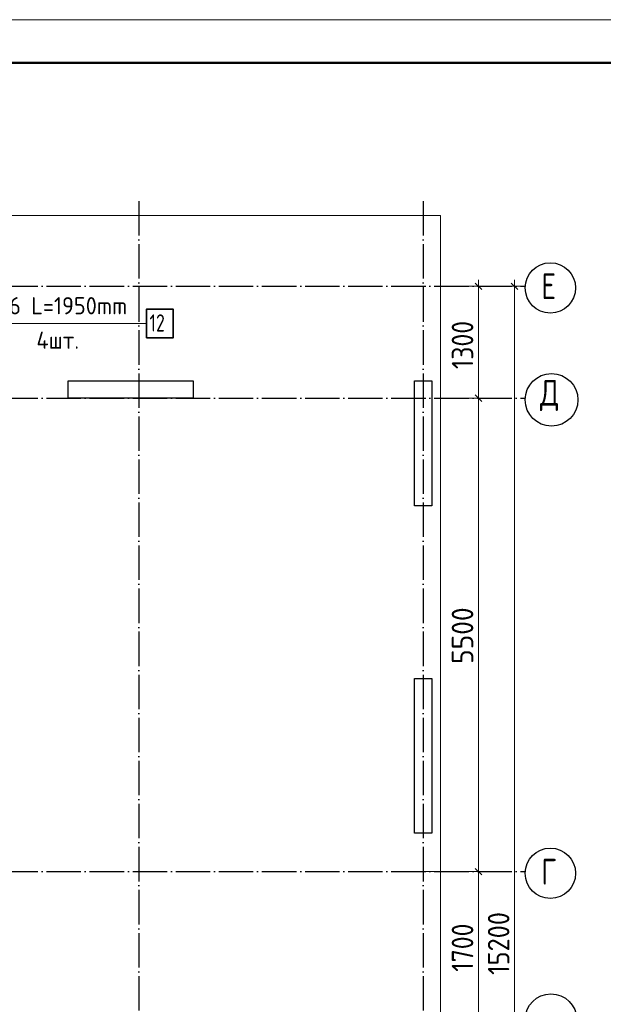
# Model space of a CAD drawing. Header units: millimetres. Extents: x -49773 to 2322955, y -3321 to 58485.
# Tile 43 of 256: x 167666 to 174440, y 29521 to 40958. Entities that reach past the tile are written whole.
import ezdxf

# ---------------------------------------------------------------- set-up
doc = ezdxf.new("R2010")
doc.units = ezdxf.units.MM
doc.linetypes.add('______11', pattern=[500, 400, -50, 0, -50])
doc.linetypes.add('______5', pattern=[1100, 800, -100, 100, -100])
doc.layers.add('Standard', color=7, linetype='Continuous', lineweight=25)
doc.layers.add('Размерная линия_ общее', color=7, linetype='Continuous', lineweight=13)
doc.layers.add('Арм.стержн. вертикальными 2', color=7, linetype='Continuous', lineweight=35, true_color=0x006e00)
doc.layers.add('Осевая линия_ общее', color=7, linetype='______5', lineweight=13, true_color=0xa0a0a0)
doc.styles.add('ISOCPEUR', font='txt')

msp = doc.modelspace()

# ---------------------------------------------------------------- linework, layer by layer
at = {"color": 7, "linetype": 'Continuous', "lineweight": 25, "transparency": 33554687}
for p, q in [((168230, 36561.9), (168230, 36761.9)), ((168230, 36761.9), (169680, 36761.9)), ((169680, 36761.9), (169680, 36561.9)), ((172250, 35311.9), (172250, 36761.9)), ((172250, 36761.9), (172450, 36761.9)), ((172450, 36761.9), (172450, 35311.9)), ((169680, 36561.9), (168230, 36561.9)), ((172450, 35311.9), (172250, 35311.9)), ((172250, 31506.9), (172250, 33306.9)), ((172250, 33306.9), (172450, 33306.9)), ((172450, 33306.9), (172450, 31506.9)), ((172450, 31506.9), (172250, 31506.9))]:
    msp.add_line(p, q, dxfattribs=at)
at = {"layer": 'Standard', "color": 7, "linetype": 'Continuous', "lineweight": 13, "transparency": 33554687}
msp.add_lwpolyline([(125728.6, -1041.8), (185128.6, -1041.8), (185128.6, 40958.2), (125728.6, 40958.2), (125728.6, -1041.8)], close=True, dxfattribs=at)
at = {"layer": 'Standard', "color": 7, "linetype": 'Continuous', "lineweight": 50, "transparency": 33554687}
msp.add_lwpolyline([(127728.6, 40458.2), (184628.6, 40458.2), (184628.6, -541.8), (127728.6, -541.8), (127728.6, 40458.2)], close=True, dxfattribs=at)
at = {"layer": 'Standard', "color": 254, "linetype": 'Continuous', "lineweight": 13, "true_color": 0xc4c4ff, "transparency": 33554687}
msp.add_lwpolyline([(130070, 22311.9), (172550, 22311.9), (172550, 38681.9), (130070, 38681.9), (130070, 22311.9)], dxfattribs=at)
at = {"layer": 'Арм.стержн. вертикальными 2', "color": 7, "linetype": 'Continuous', "lineweight": 13, "transparency": 33554687}
msp.add_line((167279.8, 37428.9), (169139.8, 37428.9), dxfattribs=at)
at = {"layer": 'Арм.стержн. вертикальными 2', "color": 7, "linetype": 'Continuous', "lineweight": 35, "transparency": 33554687}
msp.add_lwpolyline([(169139.8, 37262.3), (169446.5, 37262.3), (169446.5, 37595.6), (169139.8, 37595.6), (169139.8, 37262.3)], dxfattribs=at)
at = {"layer": 'Осевая линия_ общее', "color": 253, "linetype": '______11', "lineweight": -3, "true_color": 0xa0a0a0, "transparency": 33554687}
for p, q in [((169050, 38850.4), (169050, 20538.9)), ((172350, 38850.4), (172350, 20538.9)), ((129970, 37861.9), (173533.9, 37861.9)), ((129970, 36561.9), (173533.9, 36561.9)), ((129970, 31061.9), (173533.9, 31061.9))]:
    msp.add_line(p, q, dxfattribs=at)
at = {"layer": 'Осевая линия_ общее', "color": 7, "linetype": 'Continuous', "lineweight": 25, "transparency": 33554687}
for centre, radius in [((173826.3, 37842.4), 292.4), ((173839.7, 36542.4), 305.8), ((173826.3, 31042.4), 292.4), ((173832.7, 29342.4), 298.8)]:
    msp.add_circle(centre, radius, dxfattribs=at)
at = {"layer": 'Размерная линия_ общее', "color": 7, "linetype": 'Continuous', "lineweight": 13, "transparency": 33554687}
for p, q in [((172991, 37861.9), (172480, 37861.9)), ((172991, 37861.9), (172866, 37861.9)), ((173028.5, 37824.4), (172953.5, 37899.4)), ((172991, 37861.9), (172991, 37936.9)), ((172991, 37861.9), (173116, 37861.9)), ((172991, 36561.9), (172991, 37861.9)), ((173410.2, 37861.9), (173060, 37861.9)), ((173410.2, 37861.9), (173285.2, 37861.9)), ((173447.7, 37824.4), (173372.7, 37899.4)), ((173410.2, 37861.9), (173410.2, 37936.9)), ((173410.2, 37861.9), (173535.2, 37861.9)), ((172991, 36561.9), (172866, 36561.9)), ((173028.5, 36524.4), (172953.5, 36599.4)), ((172991, 36561.9), (173116, 36561.9)), ((172991, 31061.9), (172991, 36561.9)), ((172991, 31061.9), (172866, 31061.9)), ((173028.5, 31024.4), (172953.5, 31099.4)), ((172991, 31061.9), (173116, 31061.9)), ((172991, 29361.9), (172991, 31061.9))]:
    msp.add_line(p, q, dxfattribs=at)
for points in [[(173410.2, 22661.9), (173410.2, 29973.8), (173410.2, 29973.8), (173410.2, 37861.9)], [(172991, 36561.9), (172968.5, 36561.9), (172968.5, 36561.9), (172480, 36561.9)], [(172991, 31061.9), (172968.5, 31061.9), (172968.5, 31061.9), (172968.5, 31061.9), (172968.5, 31061.9), (172380, 31061.9)]]:
    msp.add_lwpolyline(points, dxfattribs=at)

# ---------------------------------------------------------------- texts
at = {"layer": 'Арм.стержн. вертикальными 2', "color": 7, "linetype": 'Continuous', "lineweight": 25, "transparency": 33554687, "char_height": 200, "attachment_point": 7, "style": 'ISOCPEUR'}
for s, insert, width in [('\\W0.94;ø16 L=1950mm ', (167299.8, 37535.6), 1913.071), ('\\W0.75;12', (169173.1, 37335.6), 314.859), ('\\W0.95;4шт. ', (167859.8, 37135.6), 794.387)]:
    msp.add_mtext(s, dxfattribs=dict(at, insert=insert, width=width))
at = {"layer": 'Осевая линия_ общее', "color": 7, "linetype": 'Continuous', "lineweight": 25, "transparency": 33554687, "char_height": 300, "attachment_point": 7, "style": 'ISOCPEUR'}
for s, insert, width in [('\\W0.78;Е', (173721.3, 37711.9), 326.407), ('\\W0.82;Д', (173704.7, 36411.9), 392.64), ('\\W0.78;Г', (173721.3, 30911.9), 326.407)]:
    msp.add_mtext(s, dxfattribs=dict(at, insert=insert, width=width))
at = {"layer": 'Размерная линия_ общее', "color": 7, "linetype": 'Continuous', "lineweight": 25, "transparency": 33554687, "char_height": 250, "attachment_point": 7, "rotation": 90, "style": 'ISOCPEUR'}
for s, insert, width in [('\\W0.87;1300', (172931, 36899.4), 757.842), ('\\W0.93;5500', (172931, 33474.4), 816.019), ('\\W0.89;15200', (173350.2, 29861.9), 935.856), ('\\W0.87;1700', (172931, 29899.4), 757.842)]:
    msp.add_mtext(s, dxfattribs=dict(at, insert=insert, width=width))

doc.saveas('drawing.dxf')
